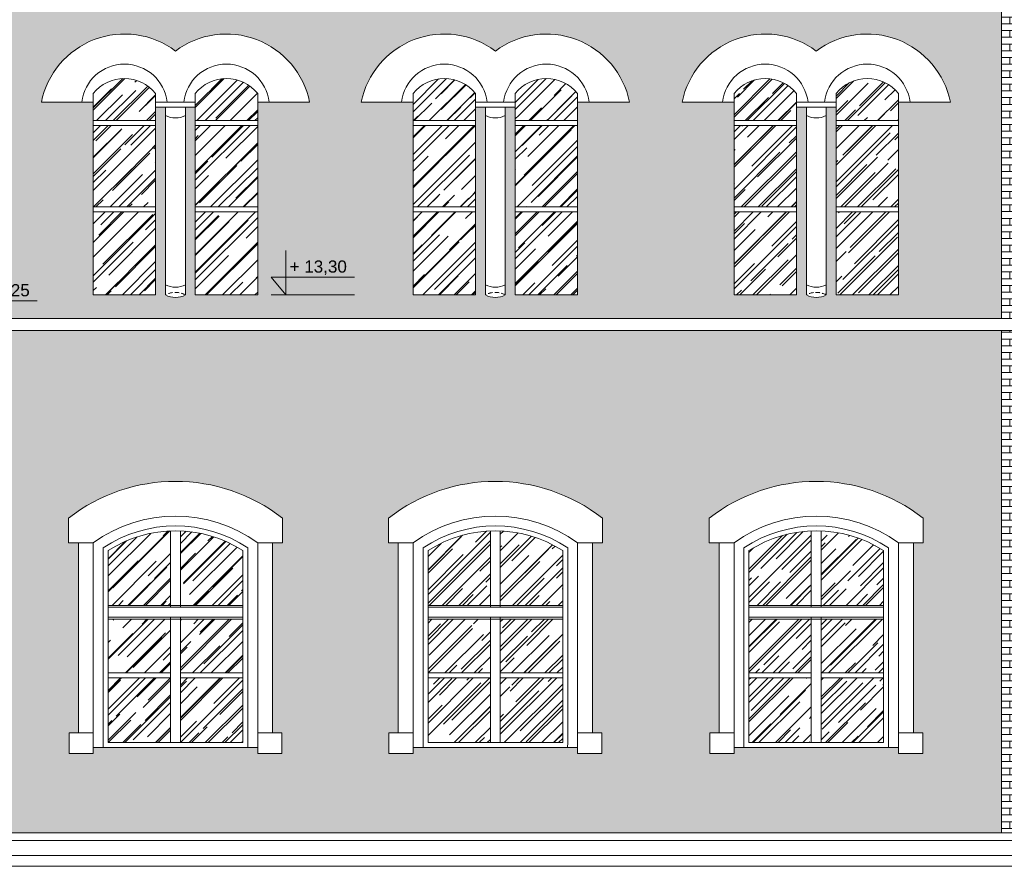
# Model space of a CAD drawing. Header units: millimetres. Extents: x -5254 to 173417, y -28809 to -6400.
# Tile 242 of 256: x 137436 to 138430, y -11814 to -10958. Entities that reach past the tile are written whole.
import ezdxf

# ---------------------------------------------------------------- set-up
doc = ezdxf.new("R2010")
doc.units = ezdxf.units.MM
doc.linetypes.add('HIDDEN', pattern=[9.525, 6.35, -3.175])
for name, color, linetype, lineweight in [('mre_cegła', 7, 'Continuous', 5), ('mre_cienkie', 7, 'Continuous', 9), ('mre_drewno', 7, 'Continuous', 9), ('mre_koty', 7, 'Continuous', 13), ('mre_szyby', 7, 'Continuous', 13), ('mre_ściany', 7, 'Continuous', 20)]:
    doc.layers.add(name, color=color, linetype=linetype, lineweight=lineweight)
doc.styles.add('TABELKA', font='arial.ttf')
pattern_1 = [(0, (131181.3596, -16286.989), (0, 6.77418), []), (90, (131181.36, -16286.989), (-10.16, 6.77418), [6.77418, -6.77418])]

# ---------------------------------------------------------------- blocks, each defined once
blk = doc.blocks.new('KOTA')
at = {"color": 0}
for p, q in [((0, 0), (0, 50)), ((-16.6, 20), (76.8, 20)), ((-16.6, 20), (0, 0))]:
    blk.add_line(p, q, dxfattribs=at)
at = {"color": 0, "style": 'TABELKA', "flags": 4}
blk.add_attdef('POZIOM', (1.4, 25), '', height=13.7, rotation=360, dxfattribs=at)

msp = doc.modelspace()

# ---------------------------------------------------------------- hatches: boundary and pattern name
at = {"layer": 'mre_cegła'}
h = msp.add_hatch(dxfattribs=at)
h.set_pattern_fill('AR-BRSTD', color=256, scale=0.1)
h.set_pattern_definition(pattern_1)
h.paths.add_polyline_path([(138427.24, -11272.23), (136779.67, -11272.23), (136779.67, -11779.73), (138427.24, -11779.73)])
h.paths.add_polyline_path([(138024.24, -11461.87), (138024.24, -11486.84), (138014.24, -11486.84), (138014.24, -11678.73), (138023.74, -11678.73), (138023.74, -11699.73), (137999.24, -11699.73), (137999.24, -11693.73), (137989.14, -11693.73), (137984.24, -11693.73), (137848.24, -11693.73), (137843.24, -11693.73), (137833.24, -11693.73), (137833.24, -11699.73), (137808.74, -11699.73), (137808.74, -11678.73), (137818.24, -11678.73), (137818.24, -11486.84), (137808.24, -11486.84), (137808.24, -11461.87, -0.343883)], flags=16)
h.paths.add_polyline_path([(137701.24, -11461.87), (137701.24, -11486.84), (137691.24, -11486.84), (137691.24, -11678.73), (137700.74, -11678.73), (137700.74, -11699.73), (137676.24, -11699.73), (137676.24, -11693.73), (137666.14, -11693.73), (137661.24, -11693.73), (137525.24, -11693.73), (137520.24, -11693.73), (137510.24, -11693.73), (137510.24, -11699.73), (137485.74, -11699.73), (137485.74, -11678.73), (137495.24, -11678.73), (137495.24, -11486.84), (137485.24, -11486.84), (137485.24, -11461.87, -0.343883)], flags=16)
h.paths.add_polyline_path([(137984.24, -11494.73), (137984.24, -11688.73), (137848.24, -11688.73), (137848.24, -11494.73, -0.294118)], flags=0)
h.paths.add_polyline_path([(137911.24, -11550.01), (137921.24, -11550.01), (137921.24, -11552.01), (137911.24, -11552.01)], flags=0)
h.paths.add_polyline_path([(137661.24, -11494.73), (137661.24, -11688.73), (137525.24, -11688.73), (137525.24, -11494.73, -0.294118)], flags=0)
h.paths.add_polyline_path([(137921.24, -11562.01), (137921.24, -11564.01), (137911.24, -11564.01), (137911.24, -11562.01)], flags=0)
h.paths.add_polyline_path([(137598.24, -11552.01), (137588.24, -11552.01), (137588.24, -11550.01), (137598.24, -11550.01)], flags=0)
h.paths.add_polyline_path([(137598.24, -11562.01), (137598.24, -11564.01), (137588.24, -11564.01), (137588.24, -11562.01)], flags=0)
h.paths.add_polyline_path([(138132.24, -11461.87, -0.343883), (138348.24, -11461.87), (138348.24, -11486.84), (138338.24, -11486.84), (138338.24, -11678.73), (138347.74, -11678.73), (138347.74, -11699.73), (138323.24, -11699.73), (138323.24, -11693.73), (138313.14, -11693.73), (138308.24, -11693.73), (138172.24, -11693.73), (138167.24, -11693.73), (138157.24, -11693.73), (138157.24, -11699.73), (138132.74, -11699.73), (138132.74, -11678.73), (138142.24, -11678.73), (138142.24, -11486.84), (138132.24, -11486.84)], flags=16)
h.paths.add_polyline_path([(138172.24, -11494.73, -0.294118), (138308.24, -11494.73), (138308.24, -11688.73), (138172.24, -11688.73)], flags=0)
h.paths.add_polyline_path([(137373.33, -11461.87), (137373.33, -11486.84), (137363.33, -11486.84), (137363.33, -11678.73), (137372.83, -11678.73), (137372.83, -11699.73), (137348.33, -11699.73), (137348.33, -11693.73), (137338.24, -11693.73), (137333.33, -11693.73), (137197.33, -11693.73), (137192.33, -11693.73), (137182.33, -11693.73), (137182.33, -11699.73), (137157.83, -11699.73), (137157.83, -11678.73), (137167.33, -11678.73), (137167.33, -11486.84), (137157.33, -11486.84), (137157.33, -11461.87, -0.343883)], flags=16)
h.paths.add_polyline_path([(138245.24, -11550.01), (138245.24, -11552.01), (138235.24, -11552.01), (138235.24, -11550.01)], flags=0)
h.paths.add_polyline_path([(138245.24, -11562.01), (138245.24, -11564.01), (138235.24, -11564.01), (138235.24, -11562.01)], flags=0)
h.paths.add_polyline_path([(137333.33, -11494.73), (137333.33, -11688.73), (137197.33, -11688.73), (137197.33, -11494.73, -0.294118)], flags=0)
h.paths.add_polyline_path([(137270.33, -11550.01), (137270.33, -11552.01), (137260.33, -11552.01), (137260.33, -11550.01)], flags=0)
h.paths.add_polyline_path([(137270.33, -11562.01), (137270.33, -11564.01), (137260.33, -11564.01), (137260.33, -11562.01)], flags=0)
h.paths.add_polyline_path([(137051.6, -11461.87), (137051.6, -11486.84), (137041.6, -11486.84), (137041.6, -11678.73), (137051.1, -11678.73), (137051.1, -11699.73), (137026.6, -11699.73), (137026.6, -11693.73), (137016.51, -11693.73), (137011.6, -11693.73), (136875.6, -11693.73), (136870.6, -11693.73), (136860.6, -11693.73), (136860.6, -11699.73), (136836.1, -11699.73), (136836.1, -11678.73), (136845.6, -11678.73), (136845.6, -11486.84), (136835.6, -11486.84), (136835.6, -11461.87, -0.343883)], flags=16)
h.paths.add_polyline_path([(137011.6, -11494.73), (137011.6, -11688.73), (136875.6, -11688.73), (136875.6, -11494.73, -0.294118)], flags=0)
h.paths.add_polyline_path([(136948.6, -11550.01), (136948.6, -11552.01), (136938.6, -11552.01), (136938.6, -11550.01)], flags=0)
h.paths.add_polyline_path([(136948.6, -11562.01), (136948.6, -11564.01), (136938.6, -11564.01), (136938.6, -11562.01)], flags=0)
h.paths.add_polyline_path([(138427.24, -10791.56), (136779.67, -10791.56), (136779.67, -11260.23), (138427.24, -11260.23)])
h.paths.add_polyline_path([(137916.24, -10989.89, -0.552546), (138051.65, -11041.46), (137999.24, -11041.46), (137999.24, -11236.3), (137936.24, -11236.3), (137936.24, -11046.46), (137926.24, -11046.46), (137926.24, -11236.3, -0.256629), (137906.24, -11236.3), (137906.24, -11046.46), (137896.24, -11046.46), (137896.24, -11236.3), (137833.24, -11236.3), (137833.24, -11041.46), (137780.82, -11041.46, -0.552546)], flags=16)
h.paths.add_polyline_path([(137728.65, -11041.46), (137676.24, -11041.46), (137676.24, -11236.3), (137613.24, -11236.3), (137613.24, -11046.46), (137603.24, -11046.46), (137603.24, -11236.3, -0.256629), (137583.24, -11236.3), (137583.24, -11046.46), (137573.24, -11046.46), (137573.24, -11236.3), (137510.24, -11236.3), (137510.24, -11041.46), (137457.82, -11041.46, -0.552546), (137593.24, -10989.89, -0.552546)], flags=16)
h.paths.add_polyline_path([(138240.24, -10989.89, -0.552546), (138375.65, -11041.46), (138323.24, -11041.46), (138323.24, -11236.3), (138260.24, -11236.3), (138260.24, -11046.46), (138250.24, -11046.46), (138250.24, -11236.3, -0.256629), (138230.24, -11236.3), (138230.24, -11046.46), (138220.24, -11046.46), (138220.24, -11236.3), (138157.24, -11236.3), (138157.24, -11041.46), (138104.82, -11041.46, -0.552546)], flags=16)
h.paths.add_polyline_path([(137400.74, -11041.46), (137348.33, -11041.46), (137348.33, -11236.3), (137285.33, -11236.3), (137285.33, -11046.46), (137275.33, -11046.46), (137275.33, -11236.3, -0.256629), (137255.33, -11236.3), (137255.33, -11046.46), (137245.33, -11046.46), (137245.33, -11236.3), (137182.33, -11236.3), (137182.33, -11041.46), (137129.92, -11041.46, -0.552546), (137265.33, -10989.89, -0.552546)], flags=16)
h.paths.add_polyline_path([(137079.01, -11041.46), (137026.6, -11041.46), (137026.6, -11236.3), (136963.6, -11236.3), (136963.6, -11046.46), (136953.6, -11046.46), (136953.6, -11236.3, -0.256629), (136933.6, -11236.3), (136933.6, -11046.46), (136923.6, -11046.46), (136923.6, -11236.3), (136860.6, -11236.3), (136860.6, -11041.46), (136808.19, -11041.46, -0.552546), (136943.6, -10989.89, -0.552546)], flags=16)
h = msp.add_hatch(dxfattribs=at)
h.set_pattern_fill('AR-BRSTD', color=256, scale=0.1)
h.set_pattern_definition(pattern_1)
h.paths.add_polyline_path([(138979.74, -10791.56), (138427.24, -10791.56), (138427.24, -11260.23), (138979.74, -11260.23)])
h.paths.add_polyline_path([(138545.8, -10985.44), (138595.62, -10985.44, -0.787293), (138818.57, -10985.44), (138868.36, -10985.44), (138868.36, -11011.75), (138820.5, -11011.75), (138820.5, -11016.75), (138814.14, -11016.75), (138814, -11236.3, -0.256629), (138794, -11236.3), (138794.14, -11016.75), (138790.22, -11016.75), (138790.22, -11014.25), (138751.38, -11014.25, -0.077893), (138790.08, -11034.2), (138790.08, -11236.09), (138790.08, -11241.09), (138779.99, -11241.09), (138775.08, -11241.09), (138639.08, -11241.09), (138634.08, -11241.09), (138624.08, -11241.09), (138624.08, -11236.09), (138624.08, -11034.2, -0.077893), (138662.78, -11014.25), (138623.94, -11014.25), (138623.94, -11016.75), (138620.02, -11016.75), (138620.16, -11236.3, -0.256629), (138600.16, -11236.3), (138600.02, -11016.75), (138593.66, -11016.75), (138593.66, -11011.75), (138545.8, -11011.75)], flags=16)
h.paths.add_polyline_path([(138794.67, -10987.02), (138789.42, -10987.02, 0.720947), (138624.76, -10987.02), (138619.51, -10987.02, -0.734785)], flags=0)
h.paths.add_polyline_path([(138593.8, -11037.46), (138593.8, -11241.09), (138530.8, -11241.09), (138530.8, -11037.46, -0.47619)], flags=16)
h.paths.add_polyline_path([(138639.08, -11042.09, -0.294118), (138775.08, -11042.09), (138775.08, -11236.09), (138639.08, -11236.09)], flags=0)
h.paths.add_polyline_path([(138702.08, -11097.38), (138712.08, -11097.38), (138712.08, -11099.38), (138702.08, -11099.38)], flags=0)
h.paths.add_polyline_path([(138712.08, -11109.38), (138712.08, -11111.38), (138702.08, -11111.38), (138702.08, -11109.38)], flags=0)
h.paths.add_polyline_path([(138820.36, -11037.46, -0.47619), (138883.36, -11037.46), (138883.36, -11241.09), (138820.36, -11241.09)], flags=16)
h.paths.add_polyline_path([(138708.42, -11446.21, -0.552546), (138843.83, -11497.77), (138791.42, -11497.77), (138791.42, -11692.61), (138801.42, -11692.61), (138806.42, -11692.61), (138806.42, -11697.61), (138806.42, -11779.73), (138979.74, -11779.73), (138979.74, -11272.23), (138427.24, -11272.23), (138427.24, -11779.73), (138610.42, -11779.73), (138610.42, -11697.61), (138610.42, -11692.61), (138615.42, -11692.61), (138625.42, -11692.61), (138625.42, -11497.77), (138573.01, -11497.77, -0.552546)])
at = {"layer": 'mre_szyby'}
h = msp.add_hatch(dxfattribs=at)
h.set_pattern_fill('AR-RROOF', color=256, scale=0.7, angle=45)
h.set_pattern_definition([(45, (131181.36, -16621.968), (15.08683, 40.231547), [266.7, -35.56, 88.9, -17.78]), (45, (131191.795, -16598.96), (-29.293595, 4.14888), [53.34, -5.8674, 106.68, -13.335]), (45, (131176.959, -16604.995), (56.952784, 73.799745), [142.24, -24.892, 71.12, -17.78])])
h.paths.add_polyline_path([(138235.24, -11637.31), (138235.24, -11623.29), (138172.24, -11623.29), (138172.24, -11688.73), (138235.24, -11688.73)])
h.paths.add_polyline_path([(138308.24, -11623.29), (138245.24, -11623.29), (138245.24, -11637.31), (138245.24, -11688.73), (138308.24, -11688.73)])
h.paths.add_polyline_path([(138308.24, -11564.01), (138245.24, -11564.01), (138245.24, -11618.29), (138308.24, -11618.29)])
h.paths.add_polyline_path([(138235.24, -11564.01), (138172.24, -11564.01), (138172.24, -11618.29), (138235.24, -11618.29)])
h.paths.add_polyline_path([(138235.24, -11474.83, 0.133862), (138172.24, -11494.73), (138172.24, -11550.01), (138235.24, -11550.01)])
h.paths.add_polyline_path([(138308.24, -11494.73, 0.133862), (138245.24, -11474.83), (138245.24, -11550.01), (138308.24, -11550.01)])
h.paths.add_polyline_path([(137984.24, -11494.73, 0.133862), (137921.24, -11474.83), (137921.24, -11550.01), (137984.24, -11550.01)])
h.paths.add_polyline_path([(137911.24, -11474.83, 0.133862), (137848.24, -11494.73), (137848.24, -11550.01), (137911.24, -11550.01)])
h.paths.add_polyline_path([(137911.24, -11564.01), (137848.24, -11564.01), (137848.24, -11618.29), (137911.24, -11618.29)])
h.paths.add_polyline_path([(137984.24, -11564.01), (137921.24, -11564.01), (137921.24, -11618.29), (137984.24, -11618.29)])
h.paths.add_polyline_path([(137911.24, -11637.31), (137911.24, -11623.29), (137848.24, -11623.29), (137848.24, -11688.73), (137911.24, -11688.73)])
h.paths.add_polyline_path([(137984.24, -11623.29), (137921.24, -11623.29), (137921.24, -11637.31), (137921.24, -11688.73), (137984.24, -11688.73)])
h.paths.add_polyline_path([(137588.24, -11637.31), (137588.24, -11623.29), (137525.24, -11623.29), (137525.24, -11688.73), (137588.24, -11688.73)])
h.paths.add_polyline_path([(137588.24, -11564.01), (137525.24, -11564.01), (137525.24, -11618.29), (137588.24, -11618.29)])
h.paths.add_polyline_path([(137588.24, -11474.83, 0.133862), (137525.24, -11494.73), (137525.24, -11550.01), (137588.24, -11550.01)])
h.paths.add_polyline_path([(137661.24, -11494.73, 0.133862), (137598.24, -11474.83), (137598.24, -11550.01), (137661.24, -11550.01)])
h.paths.add_polyline_path([(137661.24, -11564.01), (137598.24, -11564.01), (137598.24, -11618.29), (137661.24, -11618.29)])
h.paths.add_polyline_path([(137661.24, -11623.29), (137598.24, -11623.29), (137598.24, -11637.31), (137598.24, -11688.73), (137661.24, -11688.73)])
h.paths.add_polyline_path([(137260.33, -11637.31), (137260.33, -11623.29), (137197.33, -11623.29), (137197.33, -11688.73), (137260.33, -11688.73)])
h.paths.add_polyline_path([(137260.33, -11564.01), (137197.33, -11564.01), (137197.33, -11618.29), (137260.33, -11618.29)])
h.paths.add_polyline_path([(137260.33, -11474.83, 0.133862), (137197.33, -11494.73), (137197.33, -11550.01), (137260.33, -11550.01)])
h.paths.add_polyline_path([(137333.33, -11494.73, 0.133862), (137270.33, -11474.83), (137270.33, -11550.01), (137333.33, -11550.01)])
h.paths.add_polyline_path([(137333.33, -11564.01), (137270.33, -11564.01), (137270.33, -11618.29), (137333.33, -11618.29)])
h.paths.add_polyline_path([(137333.33, -11623.29), (137270.33, -11623.29), (137270.33, -11637.31), (137270.33, -11688.73), (137333.33, -11688.73)])
h.paths.add_polyline_path([(137011.6, -11494.73, 0.133862), (136948.6, -11474.83), (136948.6, -11550.01), (137011.6, -11550.01)])
h.paths.add_polyline_path([(136938.6, -11474.83, 0.133862), (136875.6, -11494.73), (136875.6, -11550.01), (136938.6, -11550.01)])
h.paths.add_polyline_path([(136938.6, -11564.01), (136875.6, -11564.01), (136875.6, -11618.29), (136938.6, -11618.29)])
h.paths.add_polyline_path([(137011.6, -11564.01), (136948.6, -11564.01), (136948.6, -11618.29), (137011.6, -11618.29)])
h.paths.add_polyline_path([(136938.6, -11623.29), (136875.6, -11623.29), (136875.6, -11688.73), (136938.6, -11688.73), (136938.6, -11637.31)])
h.paths.add_polyline_path([(137011.6, -11623.29), (136948.6, -11623.29), (136948.6, -11637.31), (136948.6, -11688.73), (137011.6, -11688.73)])
h.paths.add_polyline_path([(136507.4, -11474.83, 0.133862), (136444.4, -11494.73), (136444.4, -11550.01), (136507.4, -11550.01)])
h.paths.add_polyline_path([(136580.4, -11494.73, 0.133862), (136517.4, -11474.83), (136517.4, -11550.01), (136580.4, -11550.01)])
h.paths.add_polyline_path([(136507.4, -11564.01), (136444.4, -11564.01), (136444.4, -11618.29), (136507.4, -11618.29)])
h.paths.add_polyline_path([(136580.4, -11564.01), (136517.4, -11564.01), (136517.4, -11618.29), (136580.4, -11618.29)])
h.paths.add_polyline_path([(136507.4, -11637.31), (136507.4, -11623.29), (136444.4, -11623.29), (136444.4, -11688.73), (136507.4, -11688.73)])
h.paths.add_polyline_path([(136580.4, -11623.29), (136517.4, -11623.29), (136517.4, -11637.31), (136517.4, -11688.73), (136580.4, -11688.73)])
h.paths.add_polyline_path([(136247.09, -11623.29), (136184.09, -11623.29), (136184.09, -11637.31), (136184.09, -11688.73), (136247.09, -11688.73)])
h.paths.add_polyline_path([(136174.09, -11637.31), (136174.09, -11623.29), (136111.09, -11623.29), (136111.09, -11688.73), (136174.09, -11688.73)])
h.paths.add_polyline_path([(136174.09, -11564.01), (136111.09, -11564.01), (136111.09, -11618.29), (136174.09, -11618.29)])
h.paths.add_polyline_path([(136247.09, -11564.01), (136184.09, -11564.01), (136184.09, -11618.29), (136247.09, -11618.29)])
h.paths.add_polyline_path([(136247.09, -11494.73, 0.133862), (136184.09, -11474.83), (136184.09, -11550.01), (136247.09, -11550.01)])
h.paths.add_polyline_path([(136174.09, -11474.83, 0.133862), (136111.09, -11494.73), (136111.09, -11550.01), (136174.09, -11550.01)])
h.paths.add_polyline_path([(135845.45, -11474.83, 0.133862), (135782.45, -11494.73), (135782.45, -11550.01), (135845.45, -11550.01)])
h.paths.add_polyline_path([(135918.45, -11494.73, 0.133862), (135855.45, -11474.83), (135855.45, -11550.01), (135918.45, -11550.01)])
h.paths.add_polyline_path([(135845.45, -11564.01), (135782.45, -11564.01), (135782.45, -11618.29), (135845.45, -11618.29)])
h.paths.add_polyline_path([(135918.45, -11564.01), (135855.45, -11564.01), (135855.45, -11618.29), (135918.45, -11618.29)])
h.paths.add_polyline_path([(135845.45, -11637.31), (135845.45, -11623.29), (135782.45, -11623.29), (135782.45, -11688.73), (135845.45, -11688.73)])
h.paths.add_polyline_path([(135918.45, -11623.29), (135855.45, -11623.29), (135855.45, -11637.31), (135855.45, -11688.73), (135918.45, -11688.73)])
h.paths.add_polyline_path([(135830.45, -11065.17), (135767.45, -11065.17), (135767.45, -11147.47), (135830.45, -11147.47)])
h.paths.add_polyline_path([(135830.45, -11152.47), (135767.45, -11152.47), (135767.45, -11236.3), (135830.45, -11236.3)])
h.paths.add_polyline_path([(135830.45, -11032.66, 0.47619), (135767.45, -11032.66), (135767.45, -11060.17), (135830.45, -11060.17)])
h.paths.add_polyline_path([(135933.45, -11032.66, 0.47619), (135870.45, -11032.66), (135870.45, -11060.17), (135933.45, -11060.17)])
h.paths.add_polyline_path([(135933.45, -11065.17), (135870.45, -11065.17), (135870.45, -11147.47), (135933.45, -11147.47)])
h.paths.add_polyline_path([(135933.45, -11152.47), (135870.45, -11152.47), (135870.45, -11236.3), (135933.45, -11236.3)])
h.paths.add_polyline_path([(136159.09, -11065.17), (136096.09, -11065.17), (136096.09, -11147.47), (136159.09, -11147.47)])
h.paths.add_polyline_path([(136159.09, -11152.47), (136096.09, -11152.47), (136096.09, -11236.3), (136159.09, -11236.3)])
h.paths.add_polyline_path([(136159.09, -11032.66, 0.47619), (136096.09, -11032.66), (136096.09, -11060.17), (136159.09, -11060.17)])
h.paths.add_polyline_path([(136262.09, -11032.66, 0.47619), (136199.09, -11032.66), (136199.09, -11060.17), (136262.09, -11060.17)])
h.paths.add_polyline_path([(136262.09, -11065.17), (136199.09, -11065.17), (136199.09, -11147.47), (136262.09, -11147.47)])
h.paths.add_polyline_path([(136262.09, -11152.47), (136199.09, -11152.47), (136199.09, -11236.3), (136262.09, -11236.3)])
h.paths.add_polyline_path([(136595.4, -11065.17), (136532.4, -11065.17), (136532.4, -11147.47), (136595.4, -11147.47)])
h.paths.add_polyline_path([(136492.4, -11065.17), (136429.4, -11065.17), (136429.4, -11147.47), (136492.4, -11147.47)])
h.paths.add_polyline_path([(136492.4, -11152.47), (136429.4, -11152.47), (136429.4, -11236.3), (136492.4, -11236.3)])
h.paths.add_polyline_path([(136595.4, -11152.47), (136532.4, -11152.47), (136532.4, -11236.3), (136595.4, -11236.3)])
h.paths.add_polyline_path([(136595.4, -11032.66, 0.47619), (136532.4, -11032.66), (136532.4, -11060.17), (136595.4, -11060.17)])
h.paths.add_polyline_path([(136492.4, -11032.66, 0.47619), (136429.4, -11032.66), (136429.4, -11060.17), (136492.4, -11060.17)])
h.paths.add_polyline_path([(137026.6, -11032.66, 0.47619), (136963.6, -11032.66), (136963.6, -11060.17), (137026.6, -11060.17)])
h.paths.add_polyline_path([(136923.6, -11032.66, 0.47619), (136860.6, -11032.66), (136860.6, -11060.17), (136923.6, -11060.17)])
h.paths.add_polyline_path([(136923.6, -11065.17), (136860.6, -11065.17), (136860.6, -11147.47), (136923.6, -11147.47)])
h.paths.add_polyline_path([(136923.6, -11152.47), (136860.6, -11152.47), (136860.6, -11236.3), (136923.6, -11236.3)])
h.paths.add_polyline_path([(137026.6, -11152.47), (136963.6, -11152.47), (136963.6, -11236.3), (137026.6, -11236.3)])
h.paths.add_polyline_path([(137026.6, -11065.17), (136963.6, -11065.17), (136963.6, -11147.47), (137026.6, -11147.47)])
h.paths.add_polyline_path([(137245.33, -11032.66, 0.47619), (137182.33, -11032.66), (137182.33, -11060.17), (137245.33, -11060.17)])
h.paths.add_polyline_path([(137245.33, -11065.17), (137182.33, -11065.17), (137182.33, -11147.47), (137245.33, -11147.47)])
h.paths.add_polyline_path([(137245.33, -11152.47), (137182.33, -11152.47), (137182.33, -11236.3), (137245.33, -11236.3)])
h.paths.add_polyline_path([(137348.33, -11152.47), (137285.33, -11152.47), (137285.33, -11236.3), (137348.33, -11236.3)])
h.paths.add_polyline_path([(137348.33, -11065.17), (137285.33, -11065.17), (137285.33, -11147.47), (137348.33, -11147.47)])
h.paths.add_polyline_path([(137348.33, -11032.66, 0.47619), (137285.33, -11032.66), (137285.33, -11060.17), (137348.33, -11060.17)])
h.paths.add_polyline_path([(137573.24, -11032.66, 0.47619), (137510.24, -11032.66), (137510.24, -11060.17), (137573.24, -11060.17)])
h.paths.add_polyline_path([(137573.24, -11065.17), (137510.24, -11065.17), (137510.24, -11147.47), (137573.24, -11147.47)])
h.paths.add_polyline_path([(137573.24, -11152.47), (137510.24, -11152.47), (137510.24, -11236.3), (137573.24, -11236.3)])
h.paths.add_polyline_path([(137676.24, -11152.47), (137613.24, -11152.47), (137613.24, -11236.3), (137676.24, -11236.3)])
h.paths.add_polyline_path([(137676.24, -11065.17), (137613.24, -11065.17), (137613.24, -11147.47), (137676.24, -11147.47)])
h.paths.add_polyline_path([(137676.24, -11032.66, 0.47619), (137613.24, -11032.66), (137613.24, -11060.17), (137676.24, -11060.17)])
h.paths.add_polyline_path([(137896.24, -11032.66, 0.47619), (137833.24, -11032.66), (137833.24, -11060.17), (137896.24, -11060.17)])
h.paths.add_polyline_path([(137896.24, -11065.17), (137833.24, -11065.17), (137833.24, -11147.47), (137896.24, -11147.47)])
h.paths.add_polyline_path([(137896.24, -11152.47), (137833.24, -11152.47), (137833.24, -11236.3), (137896.24, -11236.3)])
h.paths.add_polyline_path([(137999.24, -11152.47), (137936.24, -11152.47), (137936.24, -11236.3), (137999.24, -11236.3)])
h.paths.add_polyline_path([(137999.24, -11065.17), (137936.24, -11065.17), (137936.24, -11147.47), (137999.24, -11147.47)])
h.paths.add_polyline_path([(137999.24, -11032.66, 0.47619), (137936.24, -11032.66), (137936.24, -11060.17), (137999.24, -11060.17)])
h.paths.add_polyline_path([(138220.24, -11032.66, 0.47619), (138157.24, -11032.66), (138157.24, -11060.17), (138220.24, -11060.17)])
h.paths.add_polyline_path([(138220.24, -11065.17), (138157.24, -11065.17), (138157.24, -11147.47), (138220.24, -11147.47)])
h.paths.add_polyline_path([(138220.24, -11152.47), (138157.24, -11152.47), (138157.24, -11236.3), (138220.24, -11236.3)])
h.paths.add_polyline_path([(138323.24, -11152.47), (138260.24, -11152.47), (138260.24, -11236.3), (138323.24, -11236.3)])
h.paths.add_polyline_path([(138323.24, -11065.17), (138260.24, -11065.17), (138260.24, -11147.47), (138323.24, -11147.47)])
h.paths.add_polyline_path([(138323.24, -11032.66, 0.47619), (138260.24, -11032.66), (138260.24, -11060.17), (138323.24, -11060.17)])

# ---------------------------------------------------------------- linework, layer by layer
at = {"layer": 'mre_cienkie'}
msp.add_line((137773.85, -11236.3), (137689.83, -11236.3), dxfattribs=at)
for points in [[(137510.24, -11041.46), (137457.82, -11041.46)], [(137573.24, -11041.46), (137613.24, -11041.46)], [(137676.24, -11041.46), (137728.65, -11041.46)], [(137833.24, -11041.46), (137780.82, -11041.46)], [(137896.24, -11041.46), (137936.24, -11041.46)], [(137999.24, -11041.46), (138051.65, -11041.46)], [(138157.24, -11041.46), (138104.82, -11041.46)], [(138220.24, -11041.46), (138260.24, -11041.46)], [(138323.24, -11041.46), (138375.65, -11041.46)], [(137573.24, -11046.46), (137613.24, -11046.46)], [(137583.24, -11236.3), (137583.24, -11046.46)], [(137603.24, -11236.3), (137603.24, -11046.46)], [(137896.24, -11046.46), (137936.24, -11046.46)], [(137906.24, -11236.3), (137906.24, -11046.46)], [(137926.24, -11236.3), (137926.24, -11046.46)], [(138220.24, -11046.46), (138260.24, -11046.46)], [(138230.24, -11236.3), (138230.24, -11046.46)], [(138250.24, -11236.3), (138250.24, -11046.46)], [(140622.8, -11260.23), (136779.67, -11260.23)], [(140622.8, -11272.23), (136779.67, -11272.23)], [(137485.24, -11486.84), (137485.24, -11461.87)], [(137701.24, -11486.84), (137701.24, -11461.87)], [(137808.24, -11486.84), (137808.24, -11461.87)], [(138024.24, -11486.84), (138024.24, -11461.87)], [(138132.24, -11486.84), (138132.24, -11461.87)], [(138348.24, -11486.84), (138348.24, -11461.87)], [(137510.24, -11486.84), (137485.24, -11486.84)], [(137495.24, -11678.73), (137495.24, -11486.84)], [(137510.24, -11688.73), (137510.24, -11486.84)], [(137676.24, -11688.73), (137676.24, -11486.84)], [(137676.24, -11486.84), (137701.24, -11486.84)], [(137691.24, -11678.73), (137691.24, -11486.84)], [(137833.24, -11486.84), (137808.24, -11486.84)], [(137818.24, -11678.73), (137818.24, -11486.84)], [(137833.24, -11688.73), (137833.24, -11486.84)], [(137999.24, -11688.73), (137999.24, -11486.84)], [(137999.24, -11486.84), (138024.24, -11486.84)], [(138014.24, -11678.73), (138014.24, -11486.84)], [(138157.24, -11486.84), (138132.24, -11486.84)], [(138142.24, -11678.73), (138142.24, -11486.84)], [(138157.24, -11688.73), (138157.24, -11486.84)], [(138323.24, -11688.73), (138323.24, -11486.84)], [(138323.24, -11486.84), (138348.24, -11486.84)], [(138338.24, -11678.73), (138338.24, -11486.84)], [(137510.24, -11689.23), (137510.24, -11699.73), (137485.74, -11699.73), (137485.74, -11678.73)], [(137485.74, -11678.73), (137510.24, -11678.73)], [(137676.24, -11689.23), (137676.24, -11699.73), (137700.74, -11699.73), (137700.74, -11678.73)], [(137700.74, -11678.73), (137676.24, -11678.73)], [(137833.24, -11689.23), (137833.24, -11699.73), (137808.74, -11699.73), (137808.74, -11678.73)], [(137808.74, -11678.73), (137833.24, -11678.73)], [(137999.24, -11689.23), (137999.24, -11699.73), (138023.74, -11699.73), (138023.74, -11678.73)], [(138023.74, -11678.73), (137999.24, -11678.73)], [(138157.24, -11689.23), (138157.24, -11699.73), (138132.74, -11699.73), (138132.74, -11678.73)], [(138132.74, -11678.73), (138157.24, -11678.73)], [(138323.24, -11689.23), (138323.24, -11699.73), (138347.74, -11699.73), (138347.74, -11678.73)], [(138347.74, -11678.73), (138323.24, -11678.73)], [(137520.24, -11693.73), (137510.24, -11693.73), (137510.24, -11688.73)], [(137666.14, -11693.73), (137676.24, -11693.73), (137676.24, -11688.73)], [(137843.24, -11693.73), (137833.24, -11693.73), (137833.24, -11688.73)], [(137989.14, -11693.73), (137999.24, -11693.73), (137999.24, -11688.73)], [(138167.24, -11693.73), (138157.24, -11693.73), (138157.24, -11688.73)], [(138313.14, -11693.73), (138323.24, -11693.73), (138323.24, -11688.73)], [(140622.8, -11779.73), (136779.67, -11779.73)], [(140622.8, -11787.73), (136779.67, -11787.73)], [(140622.8, -11802.73), (136779.67, -11802.73)], [(140622.8, -11813.73), (136779.67, -11813.73)]]:
    msp.add_lwpolyline(points, dxfattribs=at)
for centre, radius, start, end in [((137541.74, -11058.24), 85.57, 53.00027, 168.69094), ((137644.74, -11058.24), 85.57, 11.30906, 126.99973), ((137864.74, -11058.24), 85.57, 53.00027, 168.69094), ((137967.74, -11058.24), 85.57, 11.30906, 126.99973), ((138188.74, -11058.24), 85.57, 53.00027, 168.69094), ((138291.74, -11058.24), 85.57, 11.30906, 126.99973), ((137541.74, -11046.56), 43.45, 6.74989, 173.25011), ((137644.74, -11046.56), 43.45, 6.74989, 173.25011), ((137864.74, -11046.56), 43.45, 6.74989, 173.25011), ((137967.74, -11046.56), 43.45, 6.74989, 173.25011), ((138188.74, -11046.56), 43.45, 6.74989, 173.25011), ((138291.74, -11046.56), 43.45, 6.74989, 173.25011), ((137593.24, -11036.74), 20.77, 241.21372, 298.78628), ((137916.24, -11036.74), 20.77, 241.21372, 298.78628), ((138240.24, -11036.74), 20.77, 241.21372, 298.78628), ((137593.24, -11207.81), 20.77, 241.21372, 298.78628), ((137916.24, -11207.81), 20.77, 241.21372, 298.78628), ((138240.24, -11207.81), 20.77, 241.21372, 298.78628), ((137593.24, -11218.1), 20.77, 241.21372, 298.78628), ((137916.24, -11218.1), 20.77, 241.21372, 298.78628), ((138240.24, -11218.1), 20.77, 241.21372, 298.78628), ((137593.24, -11600.33), 175.6, 52.0456, 127.9544), ((137916.24, -11600.33), 175.6, 52.0456, 127.9544), ((138240.24, -11600.33), 175.6, 52.0456, 127.9544), ((137593.24, -11600.33), 140.6, 53.81977, 126.18023), ((137593.24, -11600.33), 140.6, 53.81977, 126.18023), ((137916.24, -11600.33), 140.6, 53.81977, 126.18023), ((137916.24, -11600.33), 140.6, 53.81977, 126.18023), ((138240.24, -11600.33), 140.6, 53.81977, 126.18023), ((138240.24, -11600.33), 140.6, 53.81977, 126.18023)]:
    msp.add_arc(centre, radius, start, end, dxfattribs=at)
at = {"layer": 'mre_cienkie', "linetype": 'HIDDEN', "ltscale": 0.7}
for centre in [(137593.24, -11254.5), (137916.24, -11254.5), (138240.24, -11254.5)]:
    msp.add_arc(centre, 20.77, 61.21372, 118.78628, dxfattribs=at)
at = {"layer": 'mre_drewno'}
for points in [[(137510.24, -11236.3), (137510.24, -11032.66)], [(137573.24, -11236.3), (137573.24, -11032.66)], [(137613.24, -11236.3), (137613.24, -11032.66)], [(137676.24, -11236.3), (137676.24, -11032.66)], [(137833.24, -11236.3), (137833.24, -11032.66)], [(137896.24, -11236.3), (137896.24, -11032.66)], [(137936.24, -11236.3), (137936.24, -11032.66)], [(137999.24, -11236.3), (137999.24, -11032.66)], [(138157.24, -11236.3), (138157.24, -11032.66)], [(138220.24, -11236.3), (138220.24, -11032.66)], [(138260.24, -11236.3), (138260.24, -11032.66)], [(138323.24, -11236.3), (138323.24, -11032.66)], [(137510.24, -11060.17), (137573.24, -11060.17)], [(137613.24, -11060.17), (137676.24, -11060.17)], [(137833.24, -11060.17), (137896.24, -11060.17)], [(137936.24, -11060.17), (137999.24, -11060.17)], [(138157.24, -11060.17), (138220.24, -11060.17)], [(138260.24, -11060.17), (138323.24, -11060.17)], [(137510.24, -11065.17), (137573.24, -11065.17)], [(137613.24, -11065.17), (137676.24, -11065.17)], [(137833.24, -11065.17), (137896.24, -11065.17)], [(137936.24, -11065.17), (137999.24, -11065.17)], [(138157.24, -11065.17), (138220.24, -11065.17)], [(138260.24, -11065.17), (138323.24, -11065.17)], [(137510.24, -11147.47), (137573.24, -11147.47)], [(137510.24, -11152.47), (137573.24, -11152.47)], [(137613.24, -11147.47), (137676.24, -11147.47)], [(137613.24, -11152.47), (137676.24, -11152.47)], [(137833.24, -11147.47), (137896.24, -11147.47)], [(137833.24, -11152.47), (137896.24, -11152.47)], [(137936.24, -11147.47), (137999.24, -11147.47)], [(137936.24, -11152.47), (137999.24, -11152.47)], [(138157.24, -11147.47), (138220.24, -11147.47)], [(138157.24, -11152.47), (138220.24, -11152.47)], [(138260.24, -11147.47), (138323.24, -11147.47)], [(138260.24, -11152.47), (138323.24, -11152.47)], [(137510.24, -11236.3), (137573.24, -11236.3)], [(137613.24, -11236.3), (137676.24, -11236.3)], [(137833.24, -11236.3), (137896.24, -11236.3)], [(137936.24, -11236.3), (137999.24, -11236.3)], [(138157.24, -11236.3), (138220.24, -11236.3)], [(138260.24, -11236.3), (138323.24, -11236.3)], [(137588.24, -11552.01), (137588.24, -11474.83)], [(137598.24, -11552.01), (137598.24, -11474.83)], [(137911.24, -11552.01), (137911.24, -11474.83)], [(137921.24, -11552.01), (137921.24, -11474.83)], [(138235.24, -11552.01), (138235.24, -11474.83)], [(138245.24, -11552.01), (138245.24, -11474.83)], [(137520.24, -11494.73), (137520.24, -11492.03)], [(137666.24, -11494.73), (137666.24, -11492.03)], [(137843.24, -11494.73), (137843.24, -11492.03)], [(137989.24, -11494.73), (137989.24, -11492.03)], [(138167.24, -11494.73), (138167.24, -11492.03)], [(138313.24, -11494.73), (138313.24, -11492.03)], [(137520.24, -11688.73), (137520.24, -11494.73)], [(137525.24, -11688.73), (137525.24, -11494.73)], [(137661.24, -11688.73), (137661.24, -11494.73)], [(137666.24, -11688.73), (137666.24, -11494.73)], [(137843.24, -11688.73), (137843.24, -11494.73)], [(137848.24, -11688.73), (137848.24, -11494.73)], [(137984.24, -11688.73), (137984.24, -11494.73)], [(137989.24, -11688.73), (137989.24, -11494.73)], [(138167.24, -11688.73), (138167.24, -11494.73)], [(138172.24, -11688.73), (138172.24, -11494.73)], [(138308.24, -11688.73), (138308.24, -11494.73)], [(138313.24, -11688.73), (138313.24, -11494.73)], [(137525.24, -11550.01), (137661.24, -11550.01)], [(137848.24, -11550.01), (137984.24, -11550.01)], [(138172.24, -11550.01), (138308.24, -11550.01)], [(137525.24, -11552.01), (137661.24, -11552.01)], [(137848.24, -11552.01), (137984.24, -11552.01)], [(138172.24, -11552.01), (138308.24, -11552.01)], [(137525.24, -11562.01), (137661.24, -11562.01)], [(137525.24, -11564.01), (137661.24, -11564.01)], [(137588.24, -11637.31), (137588.24, -11562.01)], [(137598.24, -11637.31), (137598.24, -11562.01)], [(137848.24, -11562.01), (137984.24, -11562.01)], [(137848.24, -11564.01), (137984.24, -11564.01)], [(137911.24, -11637.31), (137911.24, -11562.01)], [(137921.24, -11637.31), (137921.24, -11562.01)], [(138172.24, -11562.01), (138308.24, -11562.01)], [(138172.24, -11564.01), (138308.24, -11564.01)], [(138235.24, -11637.31), (138235.24, -11562.01)], [(138245.24, -11637.31), (138245.24, -11562.01)], [(137525.24, -11618.29), (137588.24, -11618.29)], [(137598.24, -11618.29), (137661.24, -11618.29)], [(137848.24, -11618.29), (137911.24, -11618.29)], [(137921.24, -11618.29), (137984.24, -11618.29)], [(138172.24, -11618.29), (138235.24, -11618.29)], [(138245.24, -11618.29), (138308.24, -11618.29)], [(137525.24, -11623.29), (137588.24, -11623.29)], [(137598.24, -11623.29), (137661.24, -11623.29)], [(137848.24, -11623.29), (137911.24, -11623.29)], [(137921.24, -11623.29), (137984.24, -11623.29)], [(138172.24, -11623.29), (138235.24, -11623.29)], [(138245.24, -11623.29), (138308.24, -11623.29)], [(137588.24, -11688.73), (137588.24, -11637.31)], [(137598.24, -11688.73), (137598.24, -11637.31)], [(137911.24, -11688.73), (137911.24, -11637.31)], [(137921.24, -11688.73), (137921.24, -11637.31)], [(138235.24, -11688.73), (138235.24, -11637.31)], [(138245.24, -11688.73), (138245.24, -11637.31)], [(137525.24, -11693.73), (137520.24, -11693.73), (137520.24, -11688.73)], [(137525.24, -11688.73), (137661.24, -11688.73)], [(137661.24, -11693.73), (137666.14, -11693.73), (137666.24, -11688.73)], [(137848.24, -11693.73), (137843.24, -11693.73), (137843.24, -11688.73)], [(137848.24, -11688.73), (137984.24, -11688.73)], [(137984.24, -11693.73), (137989.14, -11693.73), (137989.24, -11688.73)], [(138172.24, -11693.73), (138167.24, -11693.73), (138167.24, -11688.73)], [(138172.24, -11688.73), (138308.24, -11688.73)], [(138308.24, -11693.73), (138313.14, -11693.73), (138313.24, -11688.73)], [(137525.24, -11693.73), (137661.24, -11693.73)], [(137527.45, -11693.73), (137659.02, -11693.73)], [(137848.24, -11693.73), (137984.24, -11693.73)], [(137850.45, -11693.73), (137982.02, -11693.73)], [(138172.24, -11693.73), (138308.24, -11693.73)], [(138174.45, -11693.73), (138306.02, -11693.73)]]:
    msp.add_lwpolyline(points, dxfattribs=at)
for centre, radius, start, end in [((137541.74, -11058.24), 40.57, 39.07331, 140.92669), ((137644.74, -11058.24), 40.57, 39.07331, 140.92669), ((137864.74, -11058.24), 40.57, 39.07331, 140.92669), ((137967.74, -11058.24), 40.57, 39.07331, 140.92669), ((138188.74, -11058.24), 40.57, 39.07331, 140.92669), ((138291.74, -11058.24), 40.57, 39.07331, 140.92669), ((137593.24, -11600.33), 130.6, 56.01619, 123.98381), ((137916.24, -11600.33), 130.6, 56.01619, 123.98381), ((138240.24, -11600.33), 130.6, 56.01619, 123.98381), ((137593.24, -11600.33), 125.6, 57.22092, 122.77908), ((137916.24, -11600.33), 125.6, 57.22092, 122.77908), ((138240.24, -11600.33), 125.6, 57.22092, 122.77908)]:
    msp.add_arc(centre, radius, start, end, dxfattribs=at)
at = {"layer": 'mre_ściany'}
for points in [[(138427.24, -11260.23), (138427.24, -10694.78)], [(138427.24, -11779.73), (138427.24, -11272.23)]]:
    msp.add_lwpolyline(points, dxfattribs=at)

# ---------------------------------------------------------------- block references
at = {"layer": 'mre_koty'}
ref = msp.add_blockref('KOTA', (137704.74, -11236.3), dxfattribs=dict(at, xscale=0.8999999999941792, yscale=0.8999999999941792, zscale=0.6))
ref.add_attrib('POZIOM', '+ 13,30', (137708.48, -11213.8), dxfattribs={"layer": '0', "height": 12.303, "style": 'TABELKA', "flags": 4})
ref = msp.add_blockref('KOTA', (137384.56, -11260.23), dxfattribs=dict(at, xscale=0.8999999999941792, yscale=0.8999999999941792, zscale=0.6))
ref.add_attrib('POZIOM', '+ 13,25', (137388.29, -11237.73), dxfattribs={"layer": '0', "height": 12.303, "style": 'TABELKA', "flags": 4})

doc.saveas('drawing.dxf')
